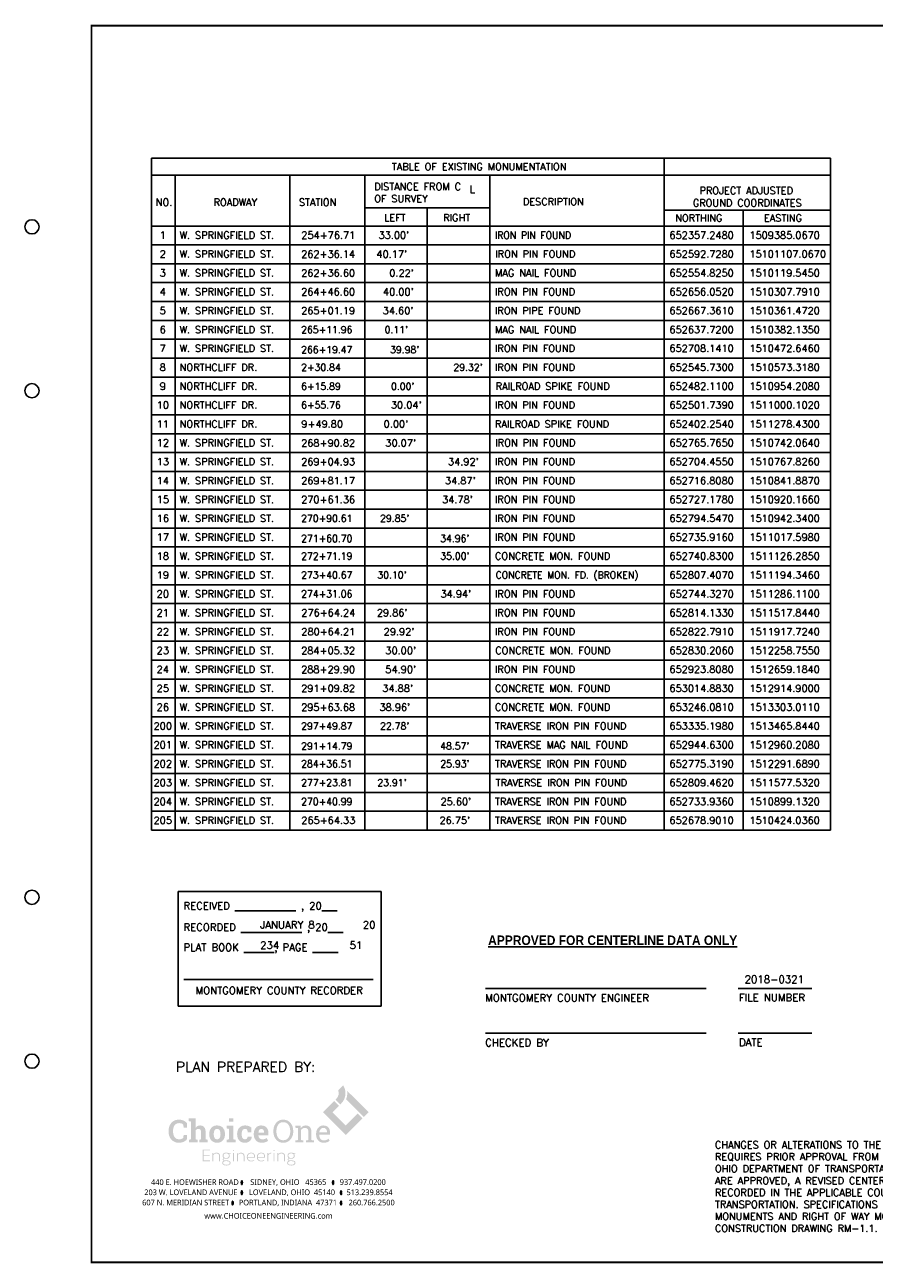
# Paper-space layout 'CENTERLINEPLAT (2)' of a CAD drawing. Extents: x -1.1 to 31.4, y 0 to 20.8.
# Tile 1 of 2: x -1.1 to 13.1, y 0 to 20.8. Entities that reach past the tile are written whole.
import ezdxf
from ezdxf.enums import TextEntityAlignment as Align

# ---------------------------------------------------------------- set-up
doc = ezdxf.new("R2010")
doc.units = 0
doc.header["$MEASUREMENT"] = 0
for name, color, linetype in [('ACKNOWLEDGEMENT', 9, 'Continuous'), ('BORDER_TXT', 9, 'Continuous'), ('SHEET', 7, 'Continuous'), ('SHEET-COR', 7, 'Continuous'), ('text', 9, 'Continuous')]:
    doc.layers.add(name, color=color, linetype=linetype)
doc.styles.add('ODOT', font='arialbd.ttf')
doc.styles.add('ONE1', font='trebuc.ttf')
doc.styles.get("Standard").update_dxf_attribs({"font": 'simplex.shx'})

# ---------------------------------------------------------------- blocks, each defined once
blk = doc.blocks.new('*X283')
at = {"color": 0}
for p, q in [((14.471, 3.926), (14.496, 3.951)), ((14.471, 3.918), (14.497, 3.944)), ((14.472, 3.936), (14.494, 3.958)), ((14.473, 3.946), (14.492, 3.965)), ((14.475, 3.957), (14.488, 3.97)), ((14.471, 3.909), (14.498, 3.936)), ((14.472, 3.901), (14.498, 3.927)), ((14.473, 3.893), (14.498, 3.918)), ((14.475, 3.886), (14.498, 3.909)), ((14.477, 3.88), (14.497, 3.899)), ((14.481, 3.874), (14.495, 3.888))]:
    blk.add_line(p, q, dxfattribs=at)

psp = doc.layouts.new('CENTERLINEPLAT (2)')

# ---------------------------------------------------------------- hatches: boundary and pattern name
at = {"layer": 'BORDER_TXT'}
h = psp.add_hatch(color=256, dxfattribs=at)
h.dxf.hatch_style = 1
h.set_gradient(color1=(192, 192, 192), color2=(192, 192, 192), rotation=315, tint=1)
h.paths.add_polyline_path([(4.138, 2.886), (4.222, 2.969, -0.353311), (4.19, 2.666), (4.174, 2.65), (4.093, 2.73), (4.109, 2.746, 0.299693)])
h.paths.add_polyline_path([(4.288, 2.878, -0.134467), (4.271, 2.735), (4.487, 2.519), (4.567, 2.439), (4.648, 2.519)])
h = psp.add_hatch(color=256, dxfattribs=at)
h.dxf.hatch_style = 1
h.paths.add_polyline_path([(4.152, 2.628), (4.072, 2.708), (3.883, 2.519), (4.043, 2.519)])
h.paths.add_polyline_path([(4.546, 2.417), (4.466, 2.498), (4.265, 2.297), (4.265, 2.136)])
h = psp.add_hatch(color=256, dxfattribs=at)
h.dxf.hatch_style = 1
h.paths.add_polyline_path([(4.043, 2.519), (3.883, 2.519), (4.265, 2.136), (4.265, 2.297)])
h = psp.add_hatch(color=256, dxfattribs=at)
h.dxf.hatch_style = 1
h.paths.add_polyline_path([(1.566, 2.366), (1.544, 2.377), (1.536, 2.381), (1.514, 2.388), (1.49, 2.392), (1.465, 2.393), (1.442, 2.392), (1.418, 2.388), (1.397, 2.381), (1.376, 2.37), (1.358, 2.357), (1.341, 2.341), (1.338, 2.337), (1.324, 2.319), (1.313, 2.3), (1.304, 2.278), (1.298, 2.256), (1.294, 2.231), (1.293, 2.206), (1.293, 2.193), (1.293, 2.188), (1.295, 2.162), (1.299, 2.138), (1.306, 2.116), (1.315, 2.095), (1.327, 2.076), (1.341, 2.058), (1.357, 2.043), (1.375, 2.03), (1.395, 2.02), (1.417, 2.012), (1.44, 2.007), (1.465, 2.006), (1.475, 2.006), (1.499, 2.009), (1.523, 2.014), (1.545, 2.022), (1.566, 2.033), (1.586, 2.047), (1.602, 2.064), (1.469, 2.064), (1.452, 2.065), (1.43, 2.071), (1.41, 2.083), (1.395, 2.1), (1.393, 2.102), (1.382, 2.121), (1.374, 2.143), (1.37, 2.167), (1.368, 2.193), (1.368, 2.206), (1.368, 2.21), (1.37, 2.236), (1.375, 2.26), (1.383, 2.281), (1.395, 2.3), (1.406, 2.312), (1.424, 2.325), (1.446, 2.333), (1.47, 2.335), (1.602, 2.335), (1.602, 2.336), (1.585, 2.352)])
h.paths.add_polyline_path([(1.602, 2.335), (1.47, 2.335), (1.488, 2.334), (1.51, 2.329), (1.519, 2.325), (1.538, 2.311), (1.546, 2.261), (1.602, 2.261)], flags=17)
h.paths.add_polyline_path([(1.602, 2.138), (1.546, 2.138), (1.538, 2.088), (1.532, 2.082), (1.51, 2.07), (1.494, 2.066), (1.469, 2.064), (1.602, 2.064)], flags=17)
h.paths.add_polyline_path([(1.746, 2.216), (1.747, 2.217), (1.766, 2.232), (1.769, 2.234), (1.793, 2.238), (1.901, 2.251), (1.746, 2.255), (1.746, 2.415), (1.631, 2.415), (1.631, 2.369), (1.671, 2.361), (1.671, 2.064), (1.634, 2.056), (1.634, 2.011), (1.779, 2.011), (1.779, 2.056), (1.746, 2.064)])
h.paths.add_polyline_path([(1.867, 2.286), (1.846, 2.294), (1.821, 2.296), (1.8, 2.294), (1.778, 2.286), (1.762, 2.274), (1.746, 2.255), (1.901, 2.251), (1.89, 2.267), (1.885, 2.273)], flags=17)
h.paths.add_polyline_path([(1.913, 2.206), (1.908, 2.23), (1.901, 2.251), (1.793, 2.238), (1.809, 2.236), (1.828, 2.224), (1.836, 2.205), (1.839, 2.178), (1.839, 2.064), (1.807, 2.056), (1.807, 2.011), (1.951, 2.011), (1.951, 2.056), (1.915, 2.064), (1.915, 2.178)])
h.paths.add_polyline_path([(2.064, 2.215), (2.067, 2.219), (2.084, 2.234), (2.107, 2.238), (2.217, 2.238), (2.204, 2.256), (2.194, 2.266), (2.176, 2.28), (2.155, 2.289), (2.133, 2.294), (2.107, 2.296), (2.091, 2.296), (2.067, 2.292), (2.046, 2.283), (2.027, 2.272), (2.01, 2.256), (2.001, 2.244), (1.99, 2.225), (1.981, 2.203), (1.977, 2.18), (1.975, 2.154), (1.975, 2.148), (1.976, 2.13), (1.98, 2.106), (1.987, 2.084), (1.997, 2.064), (2.101, 2.064), (2.079, 2.071), (2.064, 2.087), (2.058, 2.1), (2.053, 2.122), (2.05, 2.148), (2.05, 2.154), (2.052, 2.171), (2.056, 2.195)])
h.paths.add_polyline_path([(2.234, 2.196), (2.228, 2.218), (2.217, 2.238), (2.113, 2.238), (2.135, 2.231), (2.15, 2.215), (2.156, 2.202), (2.162, 2.18), (2.164, 2.154), (2.164, 2.148), (2.163, 2.131), (2.159, 2.107), (2.15, 2.087), (2.148, 2.083), (2.13, 2.068), (2.108, 2.064), (1.997, 2.064), (2.01, 2.046), (2.02, 2.036), (2.038, 2.023), (2.059, 2.013), (2.082, 2.008), (2.108, 2.006), (2.123, 2.007), (2.147, 2.011), (2.168, 2.018), (2.188, 2.03), (2.204, 2.046), (2.214, 2.058), (2.225, 2.077), (2.233, 2.099), (2.237, 2.122), (2.239, 2.148), (2.239, 2.154), (2.238, 2.172)])
h.paths.add_polyline_path([(2.381, 2.291), (2.266, 2.291), (2.266, 2.246), (2.306, 2.238), (2.306, 2.064), (2.27, 2.056), (2.27, 2.011), (2.418, 2.011), (2.418, 2.056), (2.381, 2.064)])
h.paths.add_polyline_path([(2.381, 2.415), (2.306, 2.415), (2.306, 2.358), (2.381, 2.358)])
h.paths.add_polyline_path([(2.524, 2.195), (2.532, 2.215), (2.536, 2.221), (2.553, 2.234), (2.577, 2.238), (2.469, 2.245), (2.458, 2.226), (2.45, 2.204), (2.445, 2.181), (2.443, 2.155), (2.443, 2.147), (2.444, 2.131), (2.448, 2.106), (2.454, 2.084), (2.464, 2.064), (2.568, 2.064), (2.546, 2.071), (2.531, 2.087), (2.526, 2.098), (2.521, 2.12), (2.519, 2.147), (2.519, 2.155), (2.52, 2.171)])
h.paths.add_polyline_path([(2.66, 2.276), (2.638, 2.286), (2.626, 2.29), (2.603, 2.295), (2.577, 2.296), (2.559, 2.295), (2.535, 2.291), (2.513, 2.283), (2.495, 2.271), (2.478, 2.256), (2.469, 2.245), (2.577, 2.238), (2.596, 2.235), (2.61, 2.227), (2.622, 2.183), (2.684, 2.183), (2.683, 2.258), (2.679, 2.262)])
h.paths.add_polyline_path([(2.677, 2.061), (2.685, 2.082), (2.687, 2.105), (2.686, 2.107), (2.618, 2.107), (2.617, 2.095), (2.606, 2.076), (2.597, 2.069), (2.574, 2.064), (2.464, 2.064), (2.477, 2.046), (2.487, 2.036), (2.504, 2.023), (2.525, 2.013), (2.548, 2.008), (2.574, 2.006), (2.592, 2.007), (2.616, 2.012), (2.637, 2.021), (2.655, 2.035), (2.663, 2.042)])
h.paths.add_polyline_path([(2.941, 2.085), (2.926, 2.077), (2.905, 2.069), (2.889, 2.065), (2.861, 2.064), (2.861, 2.064), (2.745, 2.063), (2.759, 2.045), (2.768, 2.036), (2.786, 2.023), (2.807, 2.013), (2.83, 2.008), (2.855, 2.006), (2.87, 2.006), (2.895, 2.009), (2.917, 2.015), (2.919, 2.016), (2.943, 2.026), (2.961, 2.038)])
h.paths.add_polyline_path([(2.8, 2.129), (2.968, 2.129), (2.968, 2.17), (2.967, 2.176), (2.801, 2.178), (2.8, 2.18), (2.805, 2.202), (2.815, 2.222), (2.826, 2.232), (2.848, 2.238), (2.748, 2.244), (2.737, 2.225), (2.729, 2.203), (2.724, 2.179), (2.722, 2.154), (2.722, 2.143), (2.723, 2.129), (2.727, 2.105), (2.734, 2.083), (2.745, 2.063), (2.861, 2.064), (2.837, 2.069), (2.817, 2.083), (2.805, 2.103)])
h.paths.add_polyline_path([(2.959, 2.224), (2.949, 2.245), (2.936, 2.262), (2.934, 2.264), (2.917, 2.278), (2.897, 2.288), (2.874, 2.294), (2.848, 2.296), (2.837, 2.296), (2.814, 2.292), (2.792, 2.284), (2.773, 2.273), (2.757, 2.256), (2.748, 2.244), (2.848, 2.238), (2.865, 2.236), (2.883, 2.224), (2.89, 2.21), (2.894, 2.185), (2.894, 2.177), (2.967, 2.176), (2.965, 2.201)])
h = psp.add_hatch(color=256, dxfattribs=at)
h.dxf.hatch_style = 1
h.set_gradient(color1=(192, 192, 192), color2=(192, 192, 192), rotation=315, tint=1)
h.paths.add_polyline_path([(3.304, 2.368), (3.284, 2.379), (3.263, 2.387), (3.24, 2.392), (3.215, 2.393), (3.196, 2.393), (3.173, 2.388), (3.151, 2.381), (3.132, 2.37), (3.113, 2.356), (3.097, 2.339), (3.094, 2.335), (3.081, 2.317), (3.07, 2.296), (3.062, 2.275), (3.056, 2.252), (3.053, 2.228), (3.051, 2.202), (3.051, 2.197), (3.051, 2.191), (3.053, 2.166), (3.057, 2.142), (3.063, 2.119), (3.072, 2.098), (3.083, 2.078), (3.097, 2.06), (3.109, 2.047), (3.127, 2.032), (3.147, 2.021), (3.168, 2.012), (3.191, 2.008), (3.215, 2.006), (3.237, 2.007), (3.26, 2.011), (3.282, 2.019), (3.302, 2.029), (3.321, 2.043), (3.337, 2.06), (3.341, 2.064), (3.354, 2.083), (3.365, 2.103), (3.374, 2.124), (3.38, 2.147), (3.383, 2.171), (3.385, 2.197), (3.385, 2.202), (3.384, 2.208), (3.382, 2.234), (3.378, 2.257), (3.372, 2.28), (3.363, 2.301), (3.351, 2.321), (3.337, 2.339), (3.322, 2.354)])
h.paths.add_polyline_path([(3.215, 2.351), (3.223, 2.351), (3.246, 2.348), (3.268, 2.34), (3.286, 2.327), (3.302, 2.31), (3.312, 2.296), (3.321, 2.276), (3.328, 2.253), (3.332, 2.229), (3.334, 2.203), (3.334, 2.197), (3.333, 2.175), (3.329, 2.15), (3.323, 2.128), (3.314, 2.107), (3.302, 2.089), (3.298, 2.083), (3.281, 2.067), (3.262, 2.056), (3.24, 2.05), (3.215, 2.048), (3.211, 2.048), (3.187, 2.051), (3.166, 2.059), (3.148, 2.071), (3.132, 2.089), (3.123, 2.103), (3.114, 2.123), (3.108, 2.146), (3.103, 2.17), (3.102, 2.197), (3.102, 2.203), (3.103, 2.223), (3.106, 2.248), (3.112, 2.27), (3.121, 2.291), (3.132, 2.31), (3.135, 2.313), (3.151, 2.33), (3.169, 2.342), (3.191, 2.349)], flags=16)
h.paths.add_polyline_path([(3.511, 2.25), (3.508, 2.291), (3.42, 2.291), (3.42, 2.258), (3.462, 2.251), (3.462, 2.051), (3.42, 2.044), (3.42, 2.011), (3.555, 2.011), (3.555, 2.044), (3.513, 2.051), (3.513, 2.215), (3.522, 2.229), (3.54, 2.244), (3.555, 2.251), (3.58, 2.255), (3.606, 2.251), (3.623, 2.239), (3.628, 2.234), (3.635, 2.214), (3.638, 2.187), (3.638, 2.051), (3.596, 2.044), (3.596, 2.011), (3.731, 2.011), (3.731, 2.044), (3.689, 2.051), (3.689, 2.188), (3.688, 2.208), (3.684, 2.233), (3.676, 2.253), (3.664, 2.27), (3.66, 2.274), (3.642, 2.287), (3.62, 2.294), (3.594, 2.296), (3.592, 2.296), (3.568, 2.293), (3.546, 2.284), (3.545, 2.283), (3.526, 2.269)])
h.paths.add_polyline_path([(3.986, 2.244), (3.974, 2.262), (3.973, 2.263), (3.956, 2.278), (3.937, 2.288), (3.914, 2.294), (3.888, 2.296), (3.886, 2.296), (3.863, 2.294), (3.842, 2.286), (3.822, 2.274), (3.804, 2.257), (3.795, 2.247), (3.783, 2.227), (3.775, 2.206), (3.77, 2.182), (3.768, 2.157), (3.768, 2.146), (3.769, 2.13), (3.773, 2.105), (3.779, 2.083), (3.79, 2.063), (3.803, 2.045), (3.81, 2.038), (3.828, 2.024), (3.848, 2.014), (3.871, 2.008), (3.896, 2.006), (3.91, 2.006), (3.934, 2.01), (3.955, 2.016), (3.977, 2.027), (3.995, 2.04), (3.975, 2.074), (3.963, 2.064), (3.941, 2.053), (3.921, 2.048), (3.896, 2.046), (3.878, 2.048), (3.857, 2.056), (3.841, 2.072), (3.83, 2.09), (3.823, 2.113), (3.82, 2.139), (4.002, 2.139), (4.002, 2.171), (4.002, 2.174), (4, 2.2), (3.995, 2.224)])
h.paths.add_polyline_path([(3.832, 2.216), (3.844, 2.235), (3.847, 2.238), (3.866, 2.252), (3.888, 2.256), (3.896, 2.256), (3.919, 2.25), (3.935, 2.236), (3.939, 2.231), (3.948, 2.211), (3.951, 2.186), (3.951, 2.179), (3.822, 2.179), (3.824, 2.193)], flags=16)
h = psp.add_hatch(color=256, dxfattribs=at)
h.dxf.hatch_style = 1
h.paths.add_polyline_path([(1.883, 1.878), (1.989, 1.878), (1.989, 1.892), (1.866, 1.892), (1.866, 1.695), (1.989, 1.695), (1.989, 1.709), (1.883, 1.709), (1.883, 1.789), (1.98, 1.789), (1.98, 1.803), (1.883, 1.803)])
h.paths.add_polyline_path([(2.043, 1.814), (2.043, 1.836), (2.028, 1.836), (2.028, 1.695), (2.044, 1.695), (2.044, 1.801), (2.049, 1.805)])
h.paths.add_polyline_path([(2.077, 1.824), (2.094, 1.826), (2.07, 1.834), (2.059, 1.826), (2.043, 1.814), (2.049, 1.805), (2.062, 1.816)])
h.paths.add_polyline_path([(2.126, 1.834), (2.115, 1.837), (2.097, 1.839), (2.087, 1.839), (2.07, 1.834), (2.094, 1.826), (2.094, 1.826), (2.112, 1.824), (2.127, 1.815), (2.127, 1.815), (2.137, 1.802), (2.141, 1.785), (2.141, 1.695), (2.157, 1.695), (2.157, 1.787), (2.155, 1.801), (2.148, 1.816), (2.14, 1.825)])
h.paths.add_polyline_path([(2.226, 1.818), (2.241, 1.825), (2.259, 1.828), (2.229, 1.835), (2.215, 1.827), (2.209, 1.821), (2.201, 1.807), (2.199, 1.789), (2.2, 1.775), (2.206, 1.759), (2.218, 1.748), (2.258, 1.749), (2.24, 1.752), (2.226, 1.759), (2.217, 1.771), (2.214, 1.789), (2.216, 1.804)])
h.paths.add_polyline_path([(2.277, 1.839), (2.259, 1.84), (2.246, 1.839), (2.229, 1.835), (2.259, 1.828), (2.26, 1.828), (2.278, 1.825), (2.293, 1.817), (2.301, 1.806), (2.305, 1.789), (2.302, 1.773), (2.293, 1.76), (2.292, 1.759), (2.278, 1.752), (2.259, 1.749), (2.258, 1.749), (2.218, 1.748), (2.23, 1.742), (2.241, 1.739), (2.259, 1.737), (2.273, 1.738), (2.29, 1.742), (2.303, 1.75), (2.309, 1.756), (2.317, 1.77), (2.32, 1.789), (2.319, 1.798), (2.313, 1.813), (2.3, 1.825), (2.332, 1.825), (2.332, 1.836), (2.288, 1.836)])
h.paths.add_polyline_path([(2.214, 1.724), (2.218, 1.734), (2.23, 1.742), (2.218, 1.748), (2.204, 1.736), (2.2, 1.723), (2.205, 1.711), (2.221, 1.704), (2.22, 1.704), (2.204, 1.695), (2.195, 1.683), (2.192, 1.667), (2.192, 1.663), (2.199, 1.647), (2.201, 1.643), (2.215, 1.633), (2.221, 1.631), (2.238, 1.626), (2.246, 1.625), (2.263, 1.624), (2.271, 1.624), (2.289, 1.626), (2.294, 1.627), (2.311, 1.633), (2.314, 1.635), (2.261, 1.636), (2.257, 1.636), (2.239, 1.638), (2.223, 1.644), (2.213, 1.651), (2.208, 1.667), (2.211, 1.68), (2.218, 1.689), (2.229, 1.694), (2.243, 1.697), (2.259, 1.697), (2.318, 1.698), (2.301, 1.706), (2.3, 1.706), (2.283, 1.709), (2.281, 1.709), (2.262, 1.709), (2.237, 1.709), (2.22, 1.714)])
h.paths.add_polyline_path([(2.329, 1.686), (2.318, 1.698), (2.318, 1.698), (2.259, 1.697), (2.275, 1.697), (2.288, 1.695), (2.3, 1.692), (2.309, 1.687), (2.315, 1.678), (2.316, 1.667), (2.314, 1.655), (2.301, 1.644), (2.297, 1.642), (2.281, 1.638), (2.261, 1.636), (2.314, 1.635), (2.327, 1.647), (2.329, 1.65), (2.333, 1.667), (2.333, 1.669)])
h.paths.add_polyline_path([(2.39, 1.836), (2.374, 1.836), (2.374, 1.695), (2.39, 1.695)])
h.paths.add_polyline_path([(2.392, 1.878), (2.391, 1.882), (2.387, 1.886), (2.382, 1.887), (2.375, 1.884), (2.373, 1.878), (2.375, 1.871), (2.382, 1.869), (2.389, 1.871)])
h.paths.add_polyline_path([(2.459, 1.805), (2.454, 1.814), (2.453, 1.836), (2.438, 1.836), (2.438, 1.695), (2.455, 1.695), (2.455, 1.801)])
h.paths.add_polyline_path([(2.487, 1.824), (2.504, 1.826), (2.481, 1.834), (2.469, 1.826), (2.454, 1.814), (2.459, 1.805), (2.472, 1.816)])
h.paths.add_polyline_path([(2.536, 1.834), (2.525, 1.837), (2.508, 1.839), (2.497, 1.839), (2.481, 1.834), (2.504, 1.826), (2.505, 1.826), (2.522, 1.824), (2.537, 1.815), (2.548, 1.802), (2.551, 1.785), (2.551, 1.695), (2.567, 1.695), (2.567, 1.787), (2.565, 1.801), (2.558, 1.816), (2.551, 1.825)])
h.paths.add_polyline_path([(2.627, 1.798), (2.636, 1.811), (2.643, 1.817), (2.658, 1.825), (2.676, 1.827), (2.636, 1.829), (2.624, 1.819), (2.621, 1.815), (2.612, 1.801), (2.607, 1.785), (2.605, 1.766), (2.621, 1.767), (2.621, 1.77), (2.622, 1.781)], flags=17)
h.paths.add_polyline_path([(2.743, 1.775), (2.743, 1.776), (2.741, 1.795), (2.735, 1.811), (2.726, 1.823), (2.725, 1.824), (2.712, 1.833), (2.696, 1.838), (2.676, 1.839), (2.67, 1.839), (2.652, 1.836), (2.636, 1.829), (2.676, 1.827), (2.678, 1.827), (2.696, 1.825), (2.71, 1.819), (2.72, 1.809), (2.726, 1.796), (2.728, 1.778), (2.727, 1.767), (2.621, 1.767), (2.605, 1.766), (2.605, 1.762), (2.608, 1.744), (2.614, 1.728), (2.614, 1.727), (2.625, 1.712), (2.639, 1.702), (2.678, 1.705), (2.669, 1.705), (2.652, 1.71), (2.639, 1.719), (2.634, 1.724), (2.625, 1.739), (2.621, 1.757), (2.741, 1.757)])
h.paths.add_polyline_path([(2.716, 1.699), (2.731, 1.707), (2.724, 1.716), (2.713, 1.71), (2.696, 1.706), (2.678, 1.705), (2.639, 1.702), (2.643, 1.699), (2.659, 1.694), (2.678, 1.692), (2.682, 1.692), (2.7, 1.694)])
h.paths.add_polyline_path([(2.912, 1.775), (2.912, 1.776), (2.91, 1.795), (2.904, 1.811), (2.894, 1.823), (2.894, 1.824), (2.88, 1.833), (2.864, 1.838), (2.845, 1.839), (2.838, 1.839), (2.82, 1.836), (2.805, 1.829), (2.845, 1.827), (2.846, 1.827), (2.865, 1.825), (2.879, 1.819), (2.888, 1.809), (2.895, 1.796), (2.896, 1.778), (2.896, 1.767), (2.79, 1.767), (2.774, 1.766), (2.774, 1.762), (2.776, 1.744), (2.782, 1.728), (2.783, 1.727), (2.793, 1.712), (2.807, 1.702), (2.846, 1.705), (2.837, 1.705), (2.821, 1.71), (2.807, 1.719), (2.802, 1.724), (2.794, 1.739), (2.79, 1.757), (2.91, 1.757)])
h.paths.add_polyline_path([(2.795, 1.798), (2.805, 1.811), (2.812, 1.817), (2.827, 1.825), (2.845, 1.827), (2.805, 1.829), (2.792, 1.819), (2.789, 1.815), (2.78, 1.801), (2.775, 1.785), (2.774, 1.766), (2.79, 1.767), (2.79, 1.77), (2.791, 1.781)], flags=17)
h.paths.add_polyline_path([(2.885, 1.699), (2.9, 1.707), (2.893, 1.716), (2.881, 1.71), (2.864, 1.706), (2.846, 1.705), (2.807, 1.702), (2.812, 1.699), (2.828, 1.694), (2.846, 1.692), (2.85, 1.692), (2.868, 1.694)])
h.paths.add_polyline_path([(2.975, 1.809), (2.965, 1.811), (2.964, 1.836), (2.949, 1.836), (2.949, 1.695), (2.966, 1.695), (2.966, 1.797)])
h.paths.add_polyline_path([(3.019, 1.839), (3.017, 1.839), (3.005, 1.838), (2.988, 1.832), (2.977, 1.824), (2.965, 1.811), (2.975, 1.809), (2.988, 1.819), (2.998, 1.823), (3.015, 1.826), (3.019, 1.826)])
h.paths.add_polyline_path([(3.069, 1.836), (3.054, 1.836), (3.054, 1.695), (3.069, 1.695)])
h.paths.add_polyline_path([(3.071, 1.878), (3.07, 1.882), (3.066, 1.886), (3.061, 1.887), (3.055, 1.884), (3.052, 1.878), (3.055, 1.871), (3.061, 1.869), (3.068, 1.871)])
h.paths.add_polyline_path([(3.133, 1.814), (3.132, 1.836), (3.118, 1.836), (3.118, 1.695), (3.134, 1.695), (3.134, 1.801), (3.138, 1.805)])
h.paths.add_polyline_path([(3.167, 1.824), (3.183, 1.826), (3.16, 1.834), (3.148, 1.826), (3.133, 1.814), (3.138, 1.805), (3.152, 1.816)])
h.paths.add_polyline_path([(3.215, 1.834), (3.205, 1.837), (3.187, 1.839), (3.176, 1.839), (3.16, 1.834), (3.183, 1.826), (3.184, 1.826), (3.201, 1.824), (3.216, 1.815), (3.227, 1.802), (3.23, 1.785), (3.23, 1.695), (3.246, 1.695), (3.246, 1.787), (3.245, 1.801), (3.238, 1.816), (3.23, 1.825)])
h.paths.add_polyline_path([(3.33, 1.825), (3.349, 1.828), (3.319, 1.835), (3.305, 1.827), (3.299, 1.821), (3.291, 1.807), (3.288, 1.789), (3.289, 1.775), (3.296, 1.759), (3.308, 1.748), (3.348, 1.749), (3.329, 1.752), (3.315, 1.759), (3.307, 1.771), (3.303, 1.789), (3.306, 1.804), (3.316, 1.818)])
h.paths.add_polyline_path([(3.421, 1.836), (3.377, 1.836), (3.367, 1.839), (3.349, 1.84), (3.336, 1.839), (3.319, 1.835), (3.349, 1.828), (3.349, 1.828), (3.368, 1.825), (3.382, 1.817), (3.391, 1.806), (3.394, 1.789), (3.392, 1.773), (3.382, 1.76), (3.382, 1.759), (3.367, 1.752), (3.348, 1.749), (3.348, 1.749), (3.308, 1.748), (3.32, 1.742), (3.33, 1.739), (3.349, 1.737), (3.362, 1.738), (3.379, 1.742), (3.393, 1.75), (3.399, 1.756), (3.407, 1.77), (3.409, 1.789), (3.408, 1.798), (3.402, 1.813), (3.39, 1.825), (3.421, 1.825)])
h.paths.add_polyline_path([(3.303, 1.724), (3.308, 1.734), (3.32, 1.742), (3.308, 1.748), (3.294, 1.736), (3.289, 1.723), (3.295, 1.711), (3.31, 1.704), (3.309, 1.704), (3.294, 1.695), (3.285, 1.683), (3.282, 1.667), (3.282, 1.663), (3.288, 1.647), (3.29, 1.643), (3.305, 1.633), (3.31, 1.631), (3.328, 1.626), (3.335, 1.625), (3.353, 1.624), (3.361, 1.624), (3.378, 1.626), (3.383, 1.627), (3.4, 1.633), (3.404, 1.635), (3.351, 1.636), (3.347, 1.636), (3.328, 1.638), (3.313, 1.644), (3.303, 1.651), (3.298, 1.667), (3.3, 1.68), (3.308, 1.689), (3.319, 1.694), (3.333, 1.697), (3.349, 1.697), (3.407, 1.698), (3.391, 1.706), (3.39, 1.706), (3.372, 1.709), (3.37, 1.709), (3.352, 1.709), (3.326, 1.709), (3.31, 1.714)])
h.paths.add_polyline_path([(3.408, 1.698), (3.407, 1.698), (3.349, 1.697), (3.364, 1.697), (3.378, 1.695), (3.39, 1.692), (3.398, 1.687), (3.404, 1.678), (3.406, 1.667), (3.403, 1.655), (3.39, 1.644), (3.386, 1.642), (3.37, 1.638), (3.351, 1.636), (3.404, 1.635), (3.417, 1.647), (3.418, 1.65), (3.422, 1.667), (3.422, 1.669), (3.418, 1.686)])

# ---------------------------------------------------------------- linework, layer by layer
at = {"layer": 'ACKNOWLEDGEMENT'}
for p, q in [((6.612, 4.594), (10.311, 4.594)), ((10.847, 4.594), (12.084, 4.594)), ((6.612, 3.843), (10.311, 3.843)), ((10.847, 3.843), (12.084, 3.843))]:
    psp.add_line(p, q, dxfattribs=at)
at = {"layer": 'SHEET'}
for p, q in [((1.455, 6.224), (4.857, 6.224)), ((1.455, 4.299), (1.455, 6.224)), ((4.857, 4.299), (4.857, 6.224)), ((1.455, 4.299), (4.857, 4.299))]:
    psp.add_line(p, q, dxfattribs=at)
at = {"layer": 'SHEET', "const_width": 0.0315}
psp.add_lwpolyline([(0, 20.75), (31.375, 20.75), (31.375, 0), (0, 0)], close=True, dxfattribs=at)
at = {"layer": 'SHEET-COR'}
for centre in [(-1, 17.375), (-1, 14.625), (-1, 6.125), (-1, 3.375)]:
    psp.add_circle(centre, 0.12, dxfattribs=at)
at = {"layer": 'text'}
for p, q in [((1.008, 18.529), (12.4, 18.529)), ((1.008, 7.252), (1.008, 18.529)), ((9.608, 7.252), (9.608, 18.529)), ((12.4, 7.252), (12.4, 18.529)), ((1.008, 18.243), (12.4, 18.243)), ((1.404, 7.252), (1.404, 18.243)), ((3.326, 7.252), (3.326, 18.243)), ((4.583, 18.243), (4.583, 7.252)), ((6.685, 18.243), (6.685, 7.252)), ((4.583, 17.696), (6.685, 17.696)), ((5.634, 17.696), (5.634, 7.252)), ((9.608, 17.654), (12.4, 17.654)), ((10.932, 17.654), (10.932, 7.252)), ((1.008, 17.389), (12.4, 17.389)), ((1.008, 17.072), (12.4, 17.072)), ((1.008, 16.756), (12.4, 16.756)), ((1.008, 16.439), (12.4, 16.439)), ((1.008, 16.122), (12.4, 16.122)), ((1.008, 15.805), (12.4, 15.805)), ((1.008, 15.488), (12.4, 15.488)), ((1.008, 15.172), (12.4, 15.172)), ((1.008, 14.855), (12.4, 14.855)), ((1.008, 14.538), (12.4, 14.538)), ((1.008, 14.221), (12.4, 14.221)), ((1.008, 13.904), (12.4, 13.904)), ((1.008, 13.588), (12.4, 13.588)), ((1.008, 13.271), (12.4, 13.271)), ((1.008, 12.954), (12.4, 12.954)), ((1.008, 12.637), (12.4, 12.637)), ((1.008, 12.32), (12.4, 12.32)), ((1.008, 12.004), (12.4, 12.004)), ((1.008, 11.687), (12.4, 11.687)), ((1.008, 11.37), (12.4, 11.37)), ((1.008, 11.053), (12.4, 11.053)), ((1.008, 10.736), (12.4, 10.736)), ((1.008, 10.42), (12.4, 10.42)), ((1.008, 10.103), (12.4, 10.103)), ((1.008, 9.786), (12.4, 9.786)), ((1.008, 9.469), (12.4, 9.469)), ((1.008, 9.152), (12.4, 9.152)), ((1.008, 8.836), (12.4, 8.836)), ((1.008, 8.519), (12.4, 8.519)), ((1.008, 8.202), (12.4, 8.202)), ((1.008, 7.885), (12.4, 7.885)), ((1.008, 7.568), (12.4, 7.568)), ((1.008, 7.252), (12.4, 7.252)), ((1.55, 4.745), (4.727, 4.745))]:
    psp.add_line(p, q, dxfattribs=at)
for points in [[(2.522, 1.37, 0.251903), (2.519, 1.369, 0.079333), (2.516, 1.361, 0.038572), (2.514, 1.351, 0.028218), (2.513, 1.338, 0.028218), (2.514, 1.325, 0.038572), (2.516, 1.316, 0.079333), (2.519, 1.308, 0.251903), (2.522, 1.306, 0.251903), (2.525, 1.308, 0.079333), (2.528, 1.316, 0.038572), (2.53, 1.325, 0.028218), (2.531, 1.338, 0.028218), (2.53, 1.351, 0.038572), (2.528, 1.361, 0.079333), (2.525, 1.369, 0.251903)], [(4.053, 1.37, 0.251903), (4.051, 1.369, 0.079333), (4.047, 1.361, 0.038572), (4.045, 1.351, 0.028218), (4.045, 1.338, 0.028218), (4.045, 1.325, 0.038572), (4.047, 1.316, 0.079333), (4.051, 1.308, 0.251903), (4.053, 1.306, 0.251903), (4.056, 1.308, 0.079333), (4.06, 1.316, 0.038572), (4.061, 1.325, 0.028218), (4.062, 1.338, 0.028218), (4.061, 1.351, 0.038572), (4.06, 1.361, 0.079333), (4.056, 1.369, 0.251903)], [(2.522, 1.198, 0.251903), (2.519, 1.197, 0.079333), (2.516, 1.189, 0.038572), (2.514, 1.18, 0.028218), (2.513, 1.167, 0.028218), (2.514, 1.153, 0.038572), (2.516, 1.144, 0.079333), (2.519, 1.136, 0.251903), (2.522, 1.135, 0.251903), (2.525, 1.136, 0.079333), (2.528, 1.144, 0.038572), (2.53, 1.153, 0.028218), (2.531, 1.167, 0.028218), (2.53, 1.18, 0.038572), (2.528, 1.189, 0.079333), (2.525, 1.197, 0.251903)], [(4.188, 1.198, 0.251903), (4.185, 1.197, 0.079333), (4.182, 1.189, 0.038572), (4.18, 1.18, 0.028218), (4.179, 1.167, 0.028218), (4.18, 1.153, 0.038572), (4.182, 1.144, 0.079333), (4.185, 1.136, 0.251903), (4.188, 1.135, 0.251903), (4.191, 1.136, 0.079333), (4.194, 1.144, 0.038572), (4.196, 1.153, 0.028218), (4.197, 1.167, 0.028218), (4.196, 1.18, 0.038572), (4.194, 1.189, 0.079333), (4.191, 1.197, 0.251903)], [(2.367, 1.027, 0.251903), (2.365, 1.025, 0.079333), (2.361, 1.017, 0.038572), (2.359, 1.008, 0.028218), (2.358, 0.995, 0.028218), (2.359, 0.982, 0.038572), (2.361, 0.972, 0.079333), (2.365, 0.964, 0.251903), (2.367, 0.963, 0.251903), (2.37, 0.964, 0.079333), (2.373, 0.972, 0.038572), (2.375, 0.982, 0.028218), (2.376, 0.995, 0.028218), (2.375, 1.008, 0.038572), (2.373, 1.017, 0.079333), (2.37, 1.025, 0.251903)], [(4.188, 1.027, 0.251903), (4.185, 1.025, 0.079333), (4.182, 1.017, 0.038572), (4.18, 1.008, 0.028218), (4.179, 0.995, 0.028218), (4.18, 0.982, 0.038572), (4.182, 0.972, 0.079333), (4.185, 0.964, 0.251903), (4.188, 0.963, 0.251903), (4.191, 0.964, 0.079333), (4.194, 0.972, 0.038572), (4.196, 0.982, 0.028218), (4.197, 0.995, 0.028218), (4.196, 1.008, 0.038572), (4.194, 1.017, 0.079333), (4.191, 1.025, 0.251903)]]:
    psp.add_lwpolyline(points, format="xyb", close=True, dxfattribs=at)

# ---------------------------------------------------------------- block references
at = {"layer": 'text', "xscale": 0.633, "yscale": 0.633, "zscale": 0.633}
for p in [(-6.647, -1.144), (-5.115, -1.144), (-6.647, -1.316), (-4.981, -1.316), (-6.802, -1.488), (-4.981, -1.488)]:
    psp.add_blockref('*X283', p, dxfattribs=at)

# ---------------------------------------------------------------- texts
at = {"layer": 'ACKNOWLEDGEMENT'}
for s, p in [('JANUARY 8', (2.829, 5.6)), ('20', (4.551, 5.6)), ('234', (2.829, 5.258)), ('51', (4.33, 5.258)), ('2018-0321', (10.957, 4.686)), ('MONTGOMERY COUNTY ENGINEER', (6.605, 4.374)), ('FILE NUMBER', (10.862, 4.38)), ('CHECKED BY', (6.605, 3.623)), ('DATE', (10.862, 3.629))]:
    psp.add_text(s, height=0.125, dxfattribs=at).set_placement(p)
at = {"layer": 'SHEET', "style": 'ODOT', "width": 0.9}
psp.add_text('%%UAPPROVED FOR CENTERLINE DATA ONLY', height=0.16, dxfattribs=at).set_placement((6.654, 5.324))
at = {"layer": 'text'}
for s, height, p in [('TABLE OF EXISTING MONUMENTATION', 0.12, (6.504, 18.325)), ('PROJECT ADJUSTED', 0.12, (10.984, 17.924)), ('NO.', 0.12, (1.216, 17.728)), ('DESCRIPTION', 0.12, (7.748, 17.738)), ('GROUND COORDINATES', 0.12, (11.001, 17.717)), ('1', 0.12, (1.196, 17.175)), ('2', 0.12, (1.196, 16.859)), ('3', 0.12, (1.196, 16.542)), ('4', 0.12, (1.196, 16.225)), ('5', 0.12, (1.196, 15.908)), ('6', 0.12, (1.196, 15.591)), ('7', 0.12, (1.196, 15.275)), ('8', 0.12, (1.196, 14.958)), ('9', 0.12, (1.196, 14.641)), ('10', 0.12, (1.196, 14.324)), ('11', 0.12, (1.196, 14.007)), ('12', 0.12, (1.196, 13.691)), ('13', 0.12, (1.196, 13.374)), ('14', 0.12, (1.196, 13.057)), ('15', 0.12, (1.196, 12.74)), ('16', 0.12, (1.196, 12.423)), ('17', 0.12, (1.196, 12.107)), ('18', 0.12, (1.196, 11.79)), ('19', 0.12, (1.196, 11.473)), ('20', 0.12, (1.196, 11.156)), ('21', 0.12, (1.196, 10.839)), ('22', 0.12, (1.196, 10.523)), ('23', 0.12, (1.196, 10.206)), ('24', 0.12, (1.196, 9.889)), ('25', 0.12, (1.196, 9.572)), ('26', 0.12, (1.196, 9.255)), ('200', 0.12, (1.196, 8.939)), ('201', 0.12, (1.196, 8.622)), ('202', 0.12, (1.196, 8.305)), ('203', 0.12, (1.196, 7.988)), ('204', 0.12, (1.196, 7.671)), ('205', 0.12, (1.196, 7.355)), ('MONTGOMERY COUNTY RECORDER', 0.12416, (3.148, 4.499)), ('PLAN PREPARED BY:', 0.17054, (2.585, 3.194))]:
    psp.add_text(s, height=height, dxfattribs=at).set_placement(p, align=Align.CENTER)
for s, height, p in [('DISTANCE FROM C', 0.12, (4.743, 17.991)), ('OF SURVEY', 0.12, (4.743, 17.788)), ('L', 0.12, (6.346, 17.948)), ('ROADWAY', 0.12, (2.047, 17.728)), ('STATION', 0.12, (3.479, 17.728)), ('LEFT ', 0.12, (4.909, 17.469)), ('RIGHT', 0.12, (5.9, 17.468)), ('NORTHING', 0.12, (9.793, 17.462)), ('EASTING', 0.12, (11.282, 17.462)), ('W. SPRINGFIELD ST.', 0.12, (1.479, 17.175)), ('254+76.71', 0.12, (3.52, 17.175)), ("33.00'", 0.12, (4.815, 17.175)), ('652357.2480', 0.12, (9.696, 17.175)), ('1509385.0670', 0.12, (11.037, 17.175)), ('W. SPRINGFIELD ST.', 0.12, (1.479, 16.859)), ('262+36.14', 0.12, (3.517, 16.857)), ("40.17'", 0.12, (4.779, 16.857)), ('IRON PIN FOUND', 0.12, (6.774, 16.859)), ('652592.7280', 0.12, (9.696, 16.859)), ('15101107.0670', 0.12, (11.037, 16.859)), ('W. SPRINGFIELD ST.', 0.12, (1.479, 16.542)), ('262+36.60', 0.12, (3.517, 16.541)), ("0.22'", 0.12, (4.996, 16.541)), ('MAG NAIL FOUND', 0.12, (6.769, 16.542)), ('652554.8250', 0.12, (9.696, 16.542)), ('1510119.5450', 0.12, (11.037, 16.542)), ('W. SPRINGFIELD ST.', 0.12, (1.479, 16.225)), ('264+46.60', 0.12, (3.517, 16.225)), ("40.00'", 0.12, (4.89, 16.225)), ('IRON PIN FOUND', 0.12, (6.769, 16.225)), ('652656.0520', 0.12, (9.696, 16.225)), ('1510307.7910', 0.12, (11.037, 16.225)), ('W. SPRINGFIELD ST.', 0.12, (1.479, 15.908)), ('265+01.19', 0.12, (3.517, 15.907)), ("34.60'", 0.12, (4.886, 15.907)), ('IRON PIPE FOUND', 0.12, (6.769, 15.908)), ('652667.3610', 0.12, (9.696, 15.908)), ('1510361.4720', 0.12, (11.037, 15.908)), ('W. SPRINGFIELD ST.', 0.12, (1.479, 15.591)), ('MAG NAIL FOUND', 0.12, (6.769, 15.591)), ('652637.7200', 0.12, (9.696, 15.591)), ('1510382.1350', 0.12, (11.037, 15.591)), ('W. SPRINGFIELD ST.', 0.12, (1.479, 15.275)), ('IRON PIN FOUND', 0.12, (6.769, 15.275)), ('652708.1410', 0.12, (9.696, 15.275)), ('1510472.6460', 0.12, (11.037, 15.275)), ('NORTHCLIFF DR.', 0.12, (1.479, 14.958)), ('IRON PIN FOUND', 0.12, (6.769, 14.958)), ('652545.7300', 0.12, (9.696, 14.958)), ('1510573.3180', 0.12, (11.037, 14.958)), ('NORTHCLIFF DR.', 0.12, (1.479, 14.641)), ('RAILROAD SPIKE FOUND', 0.12, (6.78, 14.641)), ('652482.1100', 0.12, (9.696, 14.641)), ('1510954.2080', 0.12, (11.037, 14.641)), ('NORTHCLIFF DR.', 0.12, (1.479, 14.324)), ("30.04'", 0.12, (5.023, 14.324)), ('IRON PIN FOUND', 0.12, (6.769, 14.324)), ('652501.7390', 0.12, (9.696, 14.324)), ('1511000.1020', 0.12, (11.037, 14.324)), ("0.00'", 0.12, (4.902, 14.007)), ('NORTHCLIFF DR.', 0.12, (1.479, 14.007)), ('9+49.80', 0.12, (3.52, 14.007)), ('RAILROAD SPIKE FOUND', 0.12, (6.769, 14.007)), ('652402.2540', 0.12, (9.696, 14.007)), ('1511278.4300', 0.12, (11.037, 14.007)), ('W. SPRINGFIELD ST.', 0.12, (1.479, 13.691)), ('268+90.82', 0.12, (3.517, 13.689)), ("30.07'", 0.12, (4.93, 13.689)), ('IRON PIN FOUND', 0.12, (6.774, 13.691)), ('652765.7650', 0.12, (9.696, 13.691)), ('1510742.0640', 0.12, (11.037, 13.691)), ('W. SPRINGFIELD ST.', 0.12, (1.479, 13.374)), ('269+04.93', 0.12, (3.517, 13.373)), ("34.92'", 0.12, (5.981, 13.373)), ('IRON PIN FOUND', 0.12, (6.769, 13.374)), ('652704.4550', 0.12, (9.696, 13.374)), ('1510767.8260', 0.12, (11.037, 13.374)), ('W. SPRINGFIELD ST.', 0.12, (1.479, 13.057)), ('269+81.17', 0.12, (3.517, 13.057)), ("34.87'", 0.12, (5.93, 13.057)), ('IRON PIN FOUND', 0.12, (6.769, 13.057)), ('652716.8080', 0.12, (9.696, 13.057)), ('1510841.8870', 0.12, (11.037, 13.057)), ('W. SPRINGFIELD ST.', 0.12, (1.479, 12.74)), ('270+61.36', 0.12, (3.517, 12.739)), ("34.78'", 0.12, (5.882, 12.739)), ('IRON PIN FOUND', 0.12, (6.769, 12.74)), ('652727.1780', 0.12, (9.696, 12.74)), ('1510920.1660', 0.12, (11.037, 12.74)), ('W. SPRINGFIELD ST.', 0.12, (1.479, 12.423)), ('IRON PIN FOUND', 0.12, (6.769, 12.423)), ('652794.5470', 0.12, (9.696, 12.423)), ('1510942.3400', 0.12, (11.037, 12.423)), ('W. SPRINGFIELD ST.', 0.12, (1.479, 12.107)), ('IRON PIN FOUND', 0.12, (6.769, 12.107)), ('652735.9160', 0.12, (9.696, 12.107)), ('1511017.5980', 0.12, (11.037, 12.107)), ('W. SPRINGFIELD ST.', 0.12, (1.479, 11.79)), ('CONCRETE MON. FOUND', 0.12, (6.769, 11.79)), ('652740.8300', 0.12, (9.696, 11.79)), ('1511126.2850', 0.12, (11.037, 11.79)), ('W. SPRINGFIELD ST.', 0.12, (1.479, 11.473)), ('652807.4070', 0.12, (9.696, 11.473)), ('1511194.3460', 0.12, (11.037, 11.473)), ('W. SPRINGFIELD ST.', 0.12, (1.479, 11.156)), ("34.94'", 0.12, (5.855, 11.156)), ('IRON PIN FOUND', 0.12, (6.769, 11.156)), ('652744.3270', 0.12, (9.696, 11.156)), ('1511286.1100', 0.12, (11.037, 11.156)), ('W. SPRINGFIELD ST.', 0.12, (1.479, 10.839)), ('276+64.24', 0.12, (3.52, 10.839)), ("29.86'", 0.12, (4.787, 10.839)), ('IRON PIN FOUND', 0.12, (6.769, 10.839)), ('652814.1330', 0.12, (9.696, 10.839)), ('1511517.8440', 0.12, (11.037, 10.839)), ('W. SPRINGFIELD ST.', 0.12, (1.479, 10.523)), ('280+64.21', 0.12, (3.52, 10.523)), ("29.92'", 0.12, (4.902, 10.523)), ('IRON PIN FOUND', 0.12, (6.769, 10.523)), ('652822.7910', 0.12, (9.696, 10.523)), ('1511917.7240', 0.12, (11.037, 10.523)), ('W. SPRINGFIELD ST.', 0.12, (1.479, 10.206)), ('284+05.32', 0.12, (3.517, 10.205)), ("30.00'", 0.12, (4.93, 10.205)), ('CONCRETE MON. FOUND', 0.12, (6.774, 10.206)), ('652830.2060', 0.12, (9.696, 10.206)), ('1512258.7550', 0.12, (11.037, 10.206)), ('W. SPRINGFIELD ST.', 0.12, (1.479, 9.889)), ('288+29.90', 0.12, (3.517, 9.888)), ("54.90'", 0.12, (4.93, 9.888)), ('IRON PIN FOUND ', 0.12, (6.769, 9.889)), ('652923.8080', 0.12, (9.696, 9.889)), ('1512659.1840', 0.12, (11.037, 9.889)), ('W. SPRINGFIELD ST.', 0.12, (1.479, 9.572)), ('291+09.82', 0.12, (3.517, 9.572)), ("34.88'", 0.12, (4.879, 9.572)), ('CONCRETE MON. FOUND', 0.12, (6.769, 9.572)), ('653014.8830', 0.12, (9.696, 9.572)), ('1512914.9000', 0.12, (11.037, 9.572)), ('W. SPRINGFIELD ST.', 0.12, (1.479, 9.255)), ('295+63.68', 0.12, (3.517, 9.254)), ("38.96'", 0.12, (4.831, 9.254)), ('CONCRETE MON. FOUND', 0.12, (6.769, 9.255)), ('653246.0810', 0.12, (9.696, 9.255)), ('1513303.0110', 0.12, (11.037, 9.255)), ('W. SPRINGFIELD ST.', 0.12, (1.479, 8.939)), ('TRAVERSE IRON PIN FOUND', 0.12, (6.769, 8.939)), ('653335.1980', 0.12, (9.696, 8.939)), ('1513465.8440', 0.12, (11.037, 8.939)), ('W. SPRINGFIELD ST.', 0.12, (1.479, 8.622)), ('TRAVERSE MAG NAIL FOUND', 0.12, (6.769, 8.622)), ('652944.6300', 0.12, (9.696, 8.622)), ('1512960.2080', 0.12, (11.037, 8.622)), ('W. SPRINGFIELD ST.', 0.12, (1.479, 8.305)), ('TRAVERSE IRON PIN FOUND', 0.12, (6.769, 8.305)), ('652775.3190', 0.12, (9.696, 8.305)), ('1512291.6890', 0.12, (11.037, 8.305)), ('W. SPRINGFIELD ST.', 0.12, (1.479, 7.988)), ('TRAVERSE IRON PIN FOUND', 0.12, (6.78, 7.988)), ('652809.4620', 0.12, (9.696, 7.988)), ('1511577.5320', 0.12, (11.037, 7.988)), ('W. SPRINGFIELD ST.', 0.12, (1.479, 7.671)), ("25.60'", 0.12, (5.855, 7.671)), ('TRAVERSE IRON PIN FOUND', 0.12, (6.769, 7.671)), ('652733.9360', 0.12, (9.696, 7.671)), ('1510899.1320', 0.12, (11.037, 7.671)), ('W. SPRINGFIELD ST.', 0.12, (1.479, 7.355)), ('265+64.33', 0.12, (3.52, 7.355)), ("26.75'", 0.12, (5.838, 7.355)), ('TRAVERSE IRON PIN FOUND', 0.12, (6.769, 7.355)), ('652678.9010', 0.12, (9.696, 7.355)), ('1510424.0360', 0.12, (11.037, 7.355)), ('RECEIVED %%U            %%U , 20%%U   ', 0.12416, (1.544, 5.921)), ('RECORDED %%U            %%U , 20%%U   ', 0.12416, (1.544, 5.56)), ('PLAT BOOK %%U      %%U, PAGE %%U     ', 0.12416, (1.544, 5.223))]:
    psp.add_text(s, height=height, dxfattribs=at).set_placement(p)
at = {"layer": 'text', "width": 0.95}
for s, p in [('IRON PIN FOUND', (6.769, 17.175)), ('265+11.96', (3.517, 15.591)), ("0.11'", (4.918, 15.591)), ("39.98'", (5.009, 15.254)), ('266+19.47', (3.517, 15.254)), ('2+30.84', (3.517, 14.958)), ("29.32'", (6.072, 14.958)), ('6+15.89', (3.517, 14.64)), ("0.00'", (5.025, 14.64)), ('6+55.76', (3.517, 14.324)), ('270+90.61', (3.517, 12.423)), ("29.85'", (4.842, 12.423)), ('271+60.70', (3.517, 12.086)), ("34.96'", (5.85, 12.086)), ('272+71.19', (3.517, 11.79)), ("35.00'", (5.852, 11.79)), ('273+40.67', (3.517, 11.472)), ("30.10'", (4.796, 11.472)), ('CONCRETE MON. FD. (BROKEN)', (6.78, 11.473)), ('274+31.06', (3.517, 11.156)), ('297+49.87', (3.517, 8.939)), ("22.78'", (4.842, 8.939)), ('291+14.79', (3.517, 8.602)), ("48.57'", (5.85, 8.602)), ('284+36.51', (3.517, 8.305)), ("25.93'", (5.852, 8.305)), ('277+23.81', (3.517, 7.987)), ("23.91'", (4.796, 7.987)), ('270+40.99', (3.517, 7.671))]:
    psp.add_text(s, height=0.12, dxfattribs=at).set_placement(p)
at = {"layer": 'text', "style": 'ONE1'}
for s, p in [('440 E. HOEWISHER ROAD      SIDNEY, OHIO   45365       937.497.0200', (2.968, 1.298)), ('607 N. MERIDIAN STREET     PORTLAND, INDIANA  47371      260.766.2500', (2.968, 0.955)), ('203 W. LOVELAND AVENUE      LOVELAND, OHIO  45140      513.239.8554', (2.968, 1.127)), ('www.CHOICEONEENGINEERING.com', (2.968, 0.732))]:
    psp.add_text(s, height=0.09495, dxfattribs=at).set_placement(p, align=Align.CENTER)
at = {"layer": 'text', "insert": (10.459, 2.031), "char_height": 0.12, "width": 7.81946, "attachment_point": 1}
psp.add_mtext('\\A1;CHANGES OR ALTERATIONS TO THE LOCATION OF ANY MONUMENTS SHOWN IN THIS TALE, REQUIRES PRIOR APPROVAL FROM THE DISTRICT REAL STATE ADMINISTRATOR OF THE OHIO DEPARTMENT OF TRANSPORTATION. IN THE EVEN THAT CHANGES OR ALTERATIONS ARE APPROVED, A REVISED CENTERLINE PLAT WITH THE NEW LOCATIONS SHALL BE RECORDED IN THE APPLICABLE COUNTY RECORDS AND THE OHIO DEPARTMENT OF TRANSPORTATION. SPECIFICATIONS FOR MONUMENT ASSEMBLIES, REFERENCE MONUMENTS AND RIGHT OF WAY MONUMENTS AREA SHOWN ON STANDARD CONSTRUCTION DRAWING RM-1.1.', dxfattribs=at)

doc.saveas('drawing.dxf')
